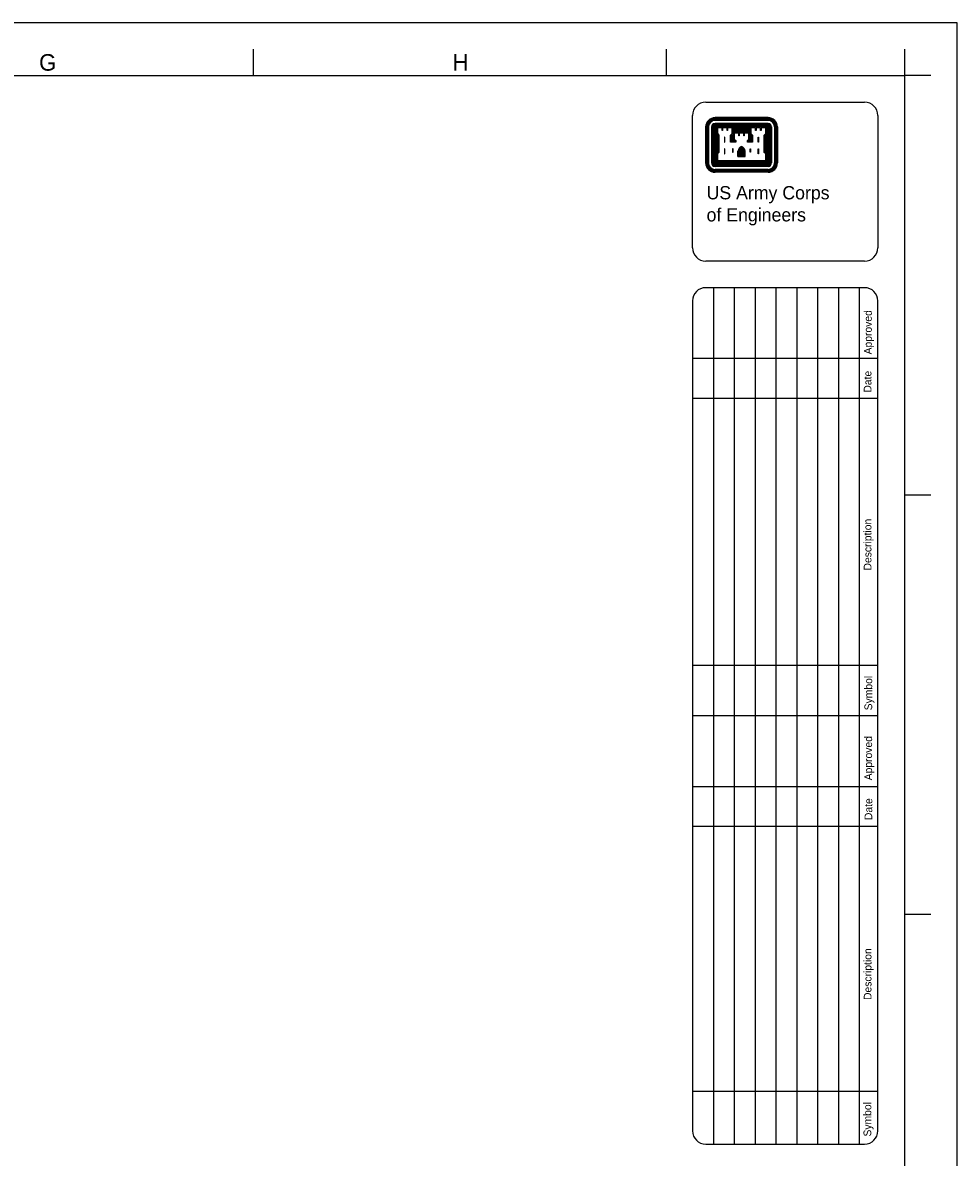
# Model space of a CAD drawing. Extents: x -202666 to -201825, y -108963 to -108369.
# Tile 4 of 4: x -202037 to -201825, y -108626 to -108369. Entities that reach past the tile are written whole.
import ezdxf
from ezdxf.enums import TextEntityAlignment as Align

# ---------------------------------------------------------------- set-up
doc = ezdxf.new("R2010")
doc.units = 0
doc.layers.add('1', color=7, linetype='CONTINUOUS')

msp = doc.modelspace()

# ---------------------------------------------------------------- linework, layer by layer
at = {"layer": '1', "color": 0, "linetype": 'CONTINUOUS'}
for p, q in [((-201825.11, -108369.44), (-202666.11, -108369.44)), ((-201825.11, -108963.44), (-201825.11, -108369.44)), ((-201984.61, -108375.44), (-201984.61, -108381.44)), ((-201891.11, -108375.44), (-201891.11, -108381.44)), ((-201837.11, -108375.44), (-201837.11, -108381.44)), ((-202639.11, -108381.44), (-201891.11, -108381.44)), ((-201891.11, -108381.44), (-201837.11, -108381.44)), ((-201837.11, -108381.44), (-201837.11, -108951.44)), ((-201831.11, -108381.44), (-201837.11, -108381.44)), ((-201882.11, -108387.44), (-201846.11, -108387.44)), ((-201885.11, -108420.44), (-201885.11, -108390.44)), ((-201843.11, -108390.44), (-201843.11, -108420.44)), ((-201882.14, -108393.07), (-201882.14, -108401.19)), ((-201882.02, -108393.07), (-201882.02, -108401.19)), ((-201881.83, -108393.07), (-201881.83, -108401.19)), ((-201881.66, -108393.07), (-201881.66, -108401.19)), ((-201881.5, -108393.07), (-201881.5, -108401.19)), ((-201880.8, -108393.07), (-201880.8, -108401.19)), ((-201880.63, -108393.07), (-201880.63, -108401.19)), ((-201880.46, -108393.07), (-201880.46, -108401.19)), ((-201880.29, -108393.07), (-201880.29, -108401.19)), ((-201880.11, -108393.07), (-201880.11, -108401.19)), ((-201867.99, -108390.94), (-201880, -108390.94)), ((-201867.99, -108391.06), (-201880, -108391.06)), ((-201867.99, -108391.23), (-201880, -108391.23)), ((-201867.99, -108391.4), (-201880, -108391.4)), ((-201867.99, -108391.57), (-201880, -108391.57)), ((-201867.99, -108392.25), (-201880, -108392.25)), ((-201867.99, -108392.44), (-201880, -108392.44)), ((-201867.99, -108392.61), (-201880, -108392.61)), ((-201867.99, -108392.78), (-201880, -108392.78)), ((-201867.99, -108392.95), (-201880, -108392.95)), ((-201879.95, -108393.07), (-201879.95, -108401.13)), ((-201879.78, -108393.07), (-201879.78, -108400.95)), ((-201875.85, -108393.12), (-201872.15, -108393.12)), ((-201875.85, -108393.28), (-201872.15, -108393.28)), ((-201868.21, -108393.07), (-201868.21, -108400.95)), ((-201868.05, -108393.07), (-201868.05, -108401.13)), ((-201867.88, -108393.07), (-201867.88, -108401.19)), ((-201867.7, -108393.07), (-201867.7, -108401.19)), ((-201867.53, -108393.07), (-201867.53, -108401.19)), ((-201867.37, -108393.07), (-201867.37, -108401.19)), ((-201867.19, -108393.07), (-201867.19, -108401.19)), ((-201866.5, -108393.07), (-201866.5, -108401.19)), ((-201866.33, -108393.07), (-201866.33, -108401.19)), ((-201866.16, -108393.07), (-201866.16, -108401.19)), ((-201865.99, -108393.07), (-201865.99, -108401.19)), ((-201865.86, -108393.07), (-201865.86, -108401.19)), ((-201879.64, -108394.8), (-201879.64, -108398.95)), ((-201879.46, -108394.97), (-201879.46, -108398.75)), ((-201875.85, -108393.44), (-201872.15, -108393.44)), ((-201875.85, -108393.62), (-201872.15, -108393.62)), ((-201875.85, -108393.79), (-201872.15, -108393.79)), ((-201875.85, -108393.96), (-201872.15, -108393.96)), ((-201875.85, -108394.14), (-201872.15, -108394.14)), ((-201868.52, -108394.97), (-201868.52, -108398.75)), ((-201868.37, -108394.81), (-201868.37, -108398.92)), ((-201874.8, -108399.78), (-201874.8, -108398.46)), ((-201874.63, -108399.78), (-201874.63, -108398.46)), ((-201874.45, -108399.78), (-201874.45, -108398.46)), ((-201874.29, -108399.78), (-201874.29, -108398.46)), ((-201874.1, -108399.78), (-201874.1, -108398.46)), ((-201873.88, -108399.78), (-201873.88, -108398.46)), ((-201873.72, -108399.78), (-201873.72, -108398.46)), ((-201873.54, -108399.78), (-201873.54, -108398.46)), ((-201873.37, -108399.78), (-201873.37, -108398.46)), ((-201873.19, -108399.78), (-201873.19, -108398.46)), ((-201868.21, -108400.95), (-201879.78, -108400.95)), ((-201874.8, -108399.78), (-201873.19, -108399.78)), ((-201867.99, -108401.31), (-201880, -108401.31)), ((-201867.99, -108401.47), (-201880, -108401.47)), ((-201867.99, -108401.65), (-201880, -108401.65)), ((-201867.99, -108401.82), (-201880, -108401.82)), ((-201867.99, -108401.99), (-201880, -108401.99)), ((-201867.99, -108402.69), (-201880, -108402.69)), ((-201867.99, -108402.86), (-201880, -108402.86)), ((-201867.99, -108403.01), (-201880, -108403.01)), ((-201867.99, -108403.19), (-201880, -108403.19)), ((-201867.99, -108403.32), (-201880, -108403.32)), ((-201868.05, -108401.13), (-201879.95, -108401.13)), ((-201846.11, -108423.44), (-201882.11, -108423.44)), ((-201846.11, -108429.47), (-201882.11, -108429.47)), ((-201880.35, -108429.47), (-201880.35, -108623.47)), ((-201875.64, -108429.47), (-201875.64, -108623.47)), ((-201870.92, -108429.47), (-201870.92, -108623.47)), ((-201866.2, -108429.47), (-201866.2, -108623.47)), ((-201861.48, -108429.47), (-201861.48, -108623.47)), ((-201856.76, -108429.47), (-201856.76, -108623.47)), ((-201852.05, -108429.47), (-201852.05, -108623.47)), ((-201847.33, -108429.47), (-201847.33, -108623.47)), ((-201885.11, -108432.47), (-201885.11, -108620.47)), ((-201843.11, -108620.47), (-201843.11, -108432.47)), ((-201885.05, -108445.47), (-201843.11, -108445.47)), ((-201885.05, -108454.47), (-201843.11, -108454.47)), ((-201831.11, -108476.44), (-201837.11, -108476.44)), ((-201885.14, -108514.97), (-201843.11, -108514.97)), ((-201843.11, -108526.47), (-201885.14, -108526.47)), ((-201885.16, -108542.47), (-201843.11, -108542.47)), ((-201885.16, -108551.47), (-201843.11, -108551.47)), ((-201831.11, -108571.44), (-201837.11, -108571.44)), ((-201885.11, -108611.47), (-201843.11, -108611.47)), ((-201882.11, -108623.47), (-201846.11, -108623.47))]:
    msp.add_line(p, q, dxfattribs=at)
for points in [[(-201879.64, -108393.07), (-201879.64, -108394.62), (-201879.29, -108394.97), (-201879.29, -108398.75), (-201879.64, -108399.11), (-201879.64, -108400.83), (-201868.35, -108400.83), (-201868.35, -108399.11), (-201868.71, -108398.75), (-201868.71, -108394.97), (-201868.35, -108394.62), (-201868.35, -108393.07), (-201869.83, -108393.07), (-201871, -108393.07), (-201872.05, -108393.07), (-201872.05, -108394.62), (-201871.68, -108394.97), (-201871.68, -108396.34), (-201872.5, -108396.34), (-201872.5, -108396.21), (-201872.15, -108395.86), (-201872.15, -108394.32), (-201873.65, -108394.32), (-201874.78, -108394.32), (-201875.85, -108394.32), (-201875.85, -108395.86), (-201875.49, -108396.21), (-201875.49, -108396.34), (-201876.3, -108396.34), (-201876.3, -108394.97), (-201875.94, -108394.62), (-201875.94, -108393.07), (-201877.46, -108393.07), (-201878.6, -108393.07), (-201879.64, -108393.07)], [(-201879.47, -108393.24), (-201879.47, -108394.55), (-201879.12, -108394.91), (-201879.12, -108398.82), (-201879.47, -108399.17), (-201879.47, -108400.65), (-201868.52, -108400.65), (-201868.52, -108399.17), (-201868.87, -108398.82), (-201868.87, -108394.91), (-201868.52, -108394.55), (-201868.52, -108393.24), (-201869.57, -108393.24), (-201869.57, -108393.85), (-201869.67, -108393.85), (-201869.67, -108393.24), (-201870.72, -108393.24), (-201870.72, -108393.85), (-201870.82, -108393.85), (-201870.82, -108393.24), (-201871.86, -108393.24), (-201871.86, -108394.55), (-201871.52, -108394.91), (-201871.52, -108396.52), (-201872.67, -108396.52), (-201872.67, -108396.14), (-201872.32, -108395.8), (-201872.32, -108394.47), (-201873.37, -108394.47), (-201873.37, -108395.1), (-201873.48, -108395.1), (-201873.48, -108394.47), (-201874.52, -108394.47), (-201874.52, -108395.1), (-201874.63, -108395.1), (-201874.63, -108394.47), (-201875.67, -108394.47), (-201875.67, -108395.8), (-201875.31, -108396.14), (-201875.31, -108396.52), (-201876.49, -108396.52), (-201876.49, -108394.91), (-201876.12, -108394.55), (-201876.12, -108393.24), (-201877.17, -108393.24), (-201877.17, -108393.85), (-201877.27, -108393.85), (-201877.27, -108393.24), (-201878.33, -108393.24), (-201878.33, -108393.85), (-201878.42, -108393.85), (-201878.42, -108393.24), (-201879.47, -108393.24)], [(-201877.85, -108395.35), (-201877.85, -108396.52), (-201877.75, -108396.52), (-201877.75, -108395.35), (-201877.85, -108395.35)], [(-201876.03, -108394.95), (-201876.14, -108395.05), (-201876.14, -108396.18), (-201875.77, -108396.18), (-201876.02, -108395.92), (-201876.02, -108394.93)], [(-201871.96, -108394.95), (-201871.86, -108395.05), (-201871.86, -108396.18), (-201872.22, -108396.18), (-201871.98, -108395.92), (-201871.98, -108394.93)], [(-201870.14, -108395.35), (-201870.14, -108396.52), (-201870.25, -108396.52), (-201870.25, -108395.35), (-201870.14, -108395.35)], [(-201877.85, -108398.01), (-201877.85, -108399.16), (-201877.75, -108399.16), (-201877.75, -108398.01), (-201877.85, -108398.01)], [(-201876.04, -108398.01), (-201876.04, -108398.8), (-201875.93, -108398.8), (-201875.93, -108398.01), (-201876.04, -108398.01)], [(-201871.96, -108398.01), (-201871.96, -108398.8), (-201872.06, -108398.8), (-201872.06, -108398.01), (-201871.96, -108398.01)], [(-201870.14, -108398.01), (-201870.14, -108399.16), (-201870.25, -108399.16), (-201870.25, -108398.01), (-201870.14, -108398.01)]]:
    msp.add_lwpolyline(points, dxfattribs=at)
for centre, radius, start, end in [((-201882.11, -108390.44), 3, 90, 180), ((-201846.11, -108390.44), 3, 0, 90), ((-201880.01, -108393.07), 2.12, 90, 180), ((-201880.01, -108393.07), 2, 90, 180), ((-201880.01, -108393.07), 1.83, 90, 180), ((-201880.01, -108393.07), 1.66, 90, 180), ((-201880.01, -108393.07), 1.48, 90, 180), ((-201880.01, -108393.07), 0.796, 90, 180), ((-201880.01, -108393.07), 0.624, 90, 180), ((-201880.01, -108393.07), 0.452, 90, 180), ((-201880.01, -108393.07), 0.28, 90, 180), ((-201880.01, -108393.07), 0.108, 90, 180), ((-201867.99, -108393.07), 2.12, 0, 90), ((-201867.99, -108393.07), 2, 0, 90), ((-201867.99, -108393.07), 1.83, 0, 90), ((-201867.99, -108393.07), 1.66, 0, 90), ((-201867.99, -108393.07), 1.48, 0, 90), ((-201867.99, -108393.07), 0.796, 0, 90), ((-201867.99, -108393.07), 0.624, 0, 90), ((-201867.99, -108393.07), 0.452, 0, 90), ((-201867.99, -108393.07), 0.28, 0, 90), ((-201867.99, -108393.07), 0.108, 0, 90), ((-201873.7, -108398.55), 1.1, 105.6681, 176.0575), ((-201873.7, -108398.55), 0.928, 103.4698, 176.0575), ((-201873.7, -108398.55), 0.756, 103.4698, 176.0575), ((-201873.7, -108398.55), 0.584, 103.4698, 176.0575), ((-201874.3, -108398.55), 0.412, 3.9425, 76.5302), ((-201874.3, -108398.55), 0.584, 3.9425, 76.5302), ((-201874.3, -108398.55), 0.756, 3.9425, 76.5302), ((-201873.7, -108398.55), 0.412, 103.4698, 176.0575), ((-201874.3, -108398.55), 0.928, 3.9425, 76.5302), ((-201874.3, -108398.55), 1.1, 3.9425, 74.3949), ((-201880.01, -108401.2), 2.12, 180, 270), ((-201880.01, -108401.2), 2, 180, 270), ((-201880.01, -108401.2), 1.83, 180, 270), ((-201880.01, -108401.2), 1.66, 180, 270), ((-201880.01, -108401.2), 1.48, 180, 270), ((-201880.01, -108401.2), 0.796, 180, 270), ((-201880.01, -108401.2), 0.624, 180, 270), ((-201880.01, -108401.2), 0.452, 180, 270), ((-201880.01, -108401.2), 0.28, 180, 270), ((-201880.01, -108401.2), 0.108, 180, 270), ((-201867.99, -108401.2), 2.12, 270, 0), ((-201867.99, -108401.2), 0.796, 270, 0), ((-201867.99, -108401.2), 0.624, 270, 0), ((-201867.99, -108401.2), 0.452, 270, 0), ((-201867.99, -108401.2), 0.28, 270, 0), ((-201867.99, -108401.2), 0.108, 270, 0), ((-201867.99, -108401.2), 1.48, 270, 360), ((-201867.99, -108401.2), 1.66, 270, 360), ((-201867.99, -108401.2), 1.83, 270, 360), ((-201867.99, -108401.2), 2, 270, 360), ((-201882.11, -108420.44), 3, 180, 270), ((-201846.11, -108420.44), 3, 270, 0), ((-201882.11, -108432.47), 3, 90, 180), ((-201846.11, -108432.47), 3, 0, 90), ((-201882.11, -108620.47), 3, 180, 270), ((-201846.11, -108620.47), 3, 270, 360)]:
    msp.add_arc(centre, radius, start, end, dxfattribs=at)

# ---------------------------------------------------------------- texts
for s, p in [('G', (-202031.19, -108378.44)), ('H', (-201937.67, -108378.44))]:
    msp.add_text(s, height=3.75, dxfattribs=at).set_placement(p, align=Align.MIDDLE)
for s, p in [('US Army Corps', (-201881.92, -108407.96)), ('of Engineers', (-201881.92, -108412.96))]:
    msp.add_text(s, height=3, dxfattribs=at).set_placement(p, align=Align.MIDDLE_LEFT)
for s, p in [('Approved', (-201846.24, -108444.58)), ('Date', (-201846.32, -108453.24)), ('Description', (-201846.32, -108493.52)), ('Symbol', (-201846.15, -108525.2)), ('Approved', (-201846.17, -108541.05)), ('Date', (-201846.13, -108550.06)), ('Description', (-201846.31, -108590.81)), ('Symbol', (-201846.36, -108621.74))]:
    msp.add_text(s, height=1.75, rotation=90, dxfattribs=at).set_placement(p, align=Align.TOP_LEFT)

doc.saveas('drawing.dxf')
